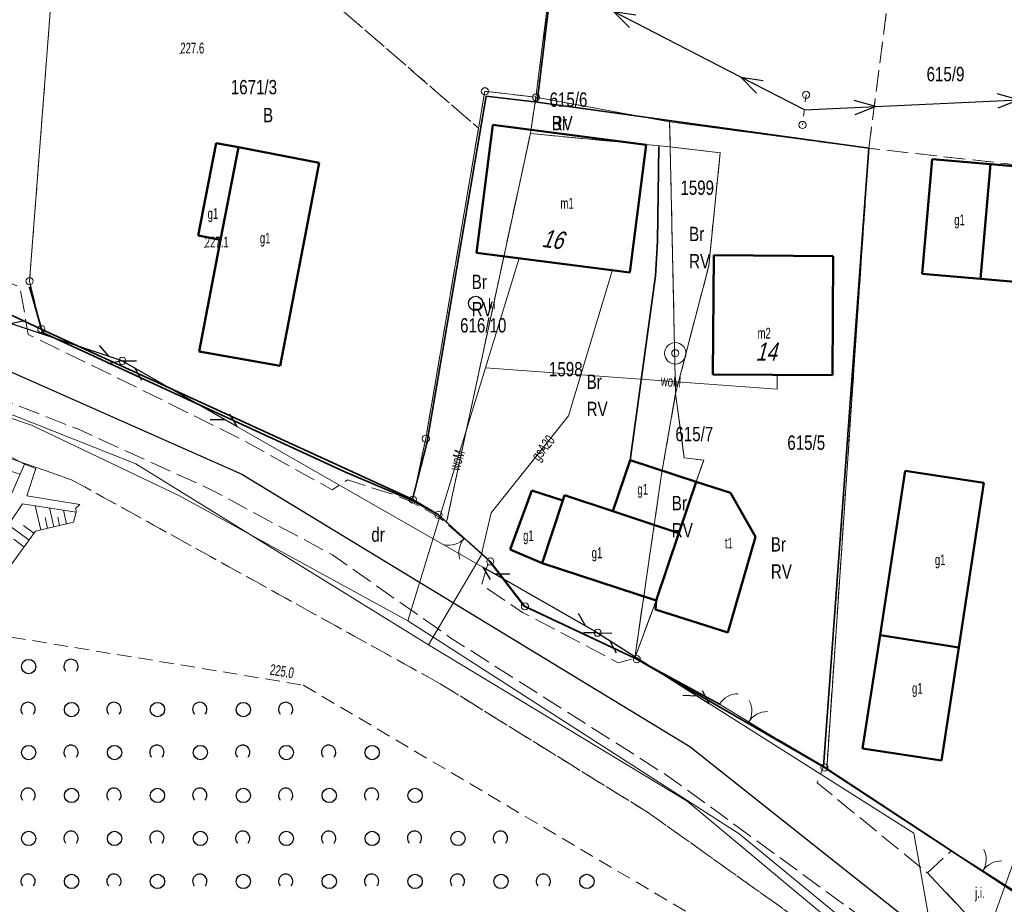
# Model space of a CAD drawing. Header units: metres. Extents: x 6590050 to 6616701, y 5542928 to 5566958.
# Tile 25 of 48: x 6598630 to 6598699, y 5546683 to 5546745. Entities that reach past the tile are written whole.
import ezdxf
from ezdxf.enums import TextEntityAlignment as Align

# ---------------------------------------------------------------- set-up
doc = ezdxf.new("R2010")
doc.units = ezdxf.units.M
doc.header["$MEASUREMENT"] = 0
for name, pattern in [('1.0_0.5', [1.5, 1, -0.5]), ('1.5_0.5', [2, 1.5, -0.5]), ('219-500', [0]), ('egba01_500', [0]), ('egkk-500', [2, 1.5, -0.5]), ('egug-500', [1, 0.5, -0.5]), ('otob_500', [0]), ('otof_500', [0]), ('suep_nn_500', [0]), ('supp_500', [1, 0.5, -0.5]), ('sutp_500', [0])]:
    doc.linetypes.add(name, pattern=pattern)
doc.layers.get('0').update_dxf_attribs({"color": 2, "linetype": 'CONTINUOUS', "lineweight": 5})
for name, color, linetype in [('202-punkt graniczny', 7, 'CONTINUOUS'), ('203-punkt graniczny', 7, 'CONTINUOUS'), ('209-oznaczenie konturu klasyfikacyjnego', 7, 'CONTINUOUS'), ('210-oznaczenie konturu użytku gruntowego', 7, 'CONTINUOUS'), ('211-numer działki ewidencyjnej', 7, 'CONTINUOUS'), ('217-kontur klasyfikacyjny', 7, 'CONTINUOUS'), ('218-kontur użytku gruntowego', 7, 'CONTINUOUS'), ('219-działka ewidencyjna', 7, 'CONTINUOUS'), ('312-budynek ewidencyjny', 7, 'CONTINUOUS'), ('312-oznaczenie budynku ewidencyjnego-Atr117', 7, 'CONTINUOUS'), ('Adres nieruchomości (na budynku)', 7, 'CONTINUOUS'), ('brama', 7, 'CONTINUOUS'), ('furtka', 7, 'CONTINUOUS'), ('Granica arkusza mapy', 7, 'CONTINUOUS'), ('jezdnia', 7, 'CONTINUOUS'), ('jezdnia-Atr17', 7, 'CONTINUOUS'), ('ogrodzenie trwałe', 7, 'CONTINUOUS'), ('osadnik  szambo', 7, 'CONTINUOUS'), ('osadnik  szambo-Atr17', 7, 'CONTINUOUS'), ('Oś ulicy', 7, 'CONTINUOUS'), ('pikieta naturalna', 7, 'CONTINUOUS'), ('pikieta naturalna-Atr2', 7, 'CONTINUOUS'), ('przewód elektroenergetyczny niskiego napięcia', 7, 'CONTINUOUS'), ('przewód gazowy', 7, 'CONTINUOUS'), ('przewód gazowy-Atr1', 7, 'CONTINUOUS'), ('przewód telekomunikacyjny napowietrzny', 7, 'CONTINUOUS'), ('przewód wodociągowy', 7, 'CONTINUOUS'), ('przewód wodociągowy-Atr1', 7, 'CONTINUOUS'), ('skarpa umocniona', 7, 'CONTINUOUS'), ('studnia zwykła', 7, 'CONTINUOUS'), ('słup przewodów napowietrznych', 7, 'CONTINUOUS'), ('woda płynąca', 7, 'CONTINUOUS'), ('zadrzewienie  zakrzewienie', 7, 'CONTINUOUS')]:
    doc.layers.add(name, color=color, linetype=linetype)
doc.styles.get("Standard").update_dxf_attribs({"font": 'Working1250', "width": 0.75})
doc.linetypes.add('902-500', pattern='A,3.75,0,[1,ksztalty.shx,S=0.5,R=0,X=0,Y=0],3.75', length=7.5)

# ---------------------------------------------------------------- blocks, each defined once
blk = doc.blocks.new('203')
at = {"linetype": 'Continuous', "lineweight": 0}
h = blk.add_hatch(color=0, dxfattribs=at)
edge = h.paths.add_edge_path()
edge.add_arc((0, 0), 0.045, 0, 360)
blk = doc.blocks.new('202')
at = {"color": 0, "linetype": 'Continuous', "lineweight": 0}
blk.add_circle((0, 0), 0.25, dxfattribs=at)
blk = doc.blocks.new('US15')
at = {"color": 0, "linetype": 'Continuous', "lineweight": 13}
blk.add_circle((0, 0), 0.25, dxfattribs=at)
blk = doc.blocks.new('US13')
at = {"color": 0, "linetype": 'Continuous', "lineweight": 13}
for radius in [0.75, 0.25]:
    blk.add_circle((0, 0), radius, dxfattribs=at)
blk = doc.blocks.new('SUKM')
at = {"color": 0, "linetype": 'Continuous'}
blk.add_circle((0, 0), 0.5, dxfattribs=at)
blk = doc.blocks.new('PW01')
at = {"linetype": 'Continuous', "lineweight": 13}
h = blk.add_hatch(color=0, dxfattribs=at)
edge = h.paths.add_edge_path()
edge.add_arc((0, 0), 0.045, 0, 360)
blk = doc.blocks.new('SUTP')
at = {"color": 0, "linetype": 'Continuous'}
for p, q in [((0, 0), (0.866, 0.5)), ((0, 0), (9.232, 0)), ((1.866, -0.5), (1, 0)), ((7.366, -0.5), (8.232, 0)), ((9.232, 0), (8.366, 0.5))]:
    blk.add_line(p, q, dxfattribs=at)
blk = doc.blocks.new('SM05')
at = {"color": 0, "linetype": 'Continuous', "lineweight": 13}
blk.add_circle((0, 0), 0.25, dxfattribs=at)
blk = doc.blocks.new('SUEP1')
at = {"color": 0, "linetype": 'Continuous'}
for p, q in [((0, 0), (5, 0)), ((5, 0), (3.5, 0.5)), ((5, 0), (3.5, -0.5)), ((5, 0), (15, 0)), ((15, 0), (13.5, 0.5)), ((15, 0), (13.5, -0.5))]:
    blk.add_line(p, q, dxfattribs=at)
blk = doc.blocks.new('OK02')
at = {"color": 0, "linetype": 'Continuous', "lineweight": 0}
for centre, start, end in [((-1.5, 0), 0, 60), ((1.5, 0), 120, 180)]:
    blk.add_arc(centre, 1.5, start, end, dxfattribs=at)
blk = doc.blocks.new('OK04')
at = {"color": 0, "linetype": 'Continuous', "lineweight": 0}
blk.add_arc((1.5, 0.001), 1.5, 120, 180, dxfattribs=at)
blk = doc.blocks.new('OTZK1')
at = {"color": 0, "linetype": 'Continuous'}
blk.add_circle((0, 0), 0.5, dxfattribs=at)
blk = doc.blocks.new('OTZK2')
at = {"color": 0, "linetype": 'Continuous'}
blk.add_arc((0, 0), 0.5, 318.85, 221.162, dxfattribs=at)

msp = doc.modelspace()

# ---------------------------------------------------------------- linework, layer by layer
at = {"layer": '217-kontur klasyfikacyjny', "color": 92, "linetype": 'egkk-500', "lineweight": 18, "flags": 128}
for points in [[(6598689.62, 5546735.81), (6598695.85, 5546784.24)], [(6598666.36, 5546739.37), (6598669.91, 5546767.61)], [(6598650.08, 5546747.81), (6598662.35, 5546737.22)], [(6598662.79, 5546739.79), (6598662.35, 5546737.22)], [(6598666.36, 5546739.37), (6598662.79, 5546739.79)], [(6598665.97, 5546736.84), (6598666.36, 5546739.37)], [(6598675.7, 5546737.66), (6598666.36, 5546739.37)], [(6598675.74, 5546735.91), (6598675.7, 5546737.66)], [(6598689.62, 5546735.81), (6598675.7, 5546737.66)], [(6598662.35, 5546737.22), (6598658.66, 5546715.54)], [(6598660.11, 5546709.71), (6598665.97, 5546736.84)], [(6598675.74, 5546735.91), (6598665.97, 5546736.84)], [(6598676.11, 5546718.68), (6598675.74, 5546735.91)], [(6598675.74, 5546735.91), (6598679.23, 5546735.5)], [(6598679.23, 5546735.5), (6598678.43, 5546727.6)], [(6598689.62, 5546735.81), (6598686.67, 5546692.47)], [(6598704.3, 5546734.17), (6598689.62, 5546735.81)], [(6598678.43, 5546727.6), (6598676.11, 5546718.68)], [(6598675.14, 5546713.07), (6598676.11, 5546718.68)], [(6598676.72, 5546714.2), (6598676.11, 5546718.68)], [(6598658.66, 5546715.54), (6598657.76, 5546711.28)], [(6598633.96, 5546712.65), (6598628.29, 5546714.62)], [(6598678.08, 5546714.03), (6598676.72, 5546714.2)], [(6598677.56, 5546712.53), (6598678.08, 5546714.03)], [(6598673.26, 5546700.21), (6598675.14, 5546713.07)], [(6598659.67, 5546698.43), (6598633.96, 5546712.65)], [(6598674.75, 5546704.25), (6598677.56, 5546712.53)], [(6598657.76, 5546711.28), (6598659.55, 5546710.22)], [(6598659.55, 5546710.22), (6598660.11, 5546709.71)], [(6598660.11, 5546709.71), (6598663.17, 5546706.96)], [(6598663.17, 5546706.96), (6598665.59, 5546703.83)], [(6598665.59, 5546703.83), (6598673.26, 5546700.21)], [(6598673.26, 5546700.21), (6598674.75, 5546704.25)], [(6598673.26, 5546700.21), (6598673.4, 5546700.14)], [(6598673.4, 5546700.14), (6598686.51, 5546692.58)], [(6598674.23, 5546689.41), (6598659.67, 5546698.43)], [(6598686.51, 5546692.58), (6598686.67, 5546692.47)], [(6598686.67, 5546692.47), (6598699.74, 5546683.89)], [(6598688.14, 5546679.5), (6598674.23, 5546689.41)]]:
    msp.add_lwpolyline(points, dxfattribs=at)
at = {"layer": '218-kontur użytku gruntowego', "color": 3, "linetype": 'egug-500', "lineweight": 18, "flags": 128}
for points in [[(6598689.62, 5546735.81), (6598695.85, 5546784.24)], [(6598666.36, 5546739.37), (6598669.91, 5546767.61)], [(6598630.98, 5546726.53), (6598633.42, 5546758.31)], [(6598662.35, 5546737.22), (6598650.08, 5546747.81)], [(6598662.79, 5546739.79), (6598662.35, 5546737.22)], [(6598666.36, 5546739.37), (6598662.79, 5546739.79)], [(6598665.97, 5546736.84), (6598666.36, 5546739.37)], [(6598675.7, 5546737.66), (6598666.36, 5546739.37)], [(6598675.74, 5546735.91), (6598675.7, 5546737.66)], [(6598689.62, 5546735.81), (6598675.7, 5546737.66)], [(6598662.35, 5546737.22), (6598658.66, 5546715.54)], [(6598660.11, 5546709.71), (6598665.97, 5546736.84)], [(6598675.74, 5546735.91), (6598665.97, 5546736.84)], [(6598676.11, 5546718.68), (6598675.74, 5546735.91)], [(6598675.74, 5546735.91), (6598679.23, 5546735.5)], [(6598679.23, 5546735.5), (6598678.43, 5546727.6)], [(6598689.62, 5546735.81), (6598686.67, 5546692.47)], [(6598704.3, 5546734.17), (6598689.62, 5546735.81)], [(6598678.43, 5546727.6), (6598676.11, 5546718.68)], [(6598631.8, 5546723.19), (6598630.98, 5546726.53)], [(6598625.21, 5546726.28), (6598631.8, 5546723.19)], [(6598631.8, 5546723.19), (6598657.76, 5546711.28)], [(6598675.14, 5546713.07), (6598676.11, 5546718.68)], [(6598676.72, 5546714.2), (6598676.11, 5546718.68)], [(6598658.66, 5546715.54), (6598657.76, 5546711.28)], [(6598628.29, 5546714.62), (6598633.96, 5546712.65)], [(6598678.08, 5546714.03), (6598676.72, 5546714.2)], [(6598677.56, 5546712.53), (6598678.08, 5546714.03)], [(6598673.26, 5546700.21), (6598675.14, 5546713.07)], [(6598633.96, 5546712.65), (6598659.67, 5546698.43)], [(6598674.75, 5546704.25), (6598677.56, 5546712.53)], [(6598657.76, 5546711.28), (6598659.55, 5546710.22)], [(6598659.55, 5546710.22), (6598660.11, 5546709.71)], [(6598660.11, 5546709.71), (6598663.17, 5546706.96)], [(6598663.17, 5546706.96), (6598665.59, 5546703.83)], [(6598665.59, 5546703.83), (6598673.26, 5546700.21)], [(6598673.26, 5546700.21), (6598674.75, 5546704.25)], [(6598673.26, 5546700.21), (6598673.4, 5546700.14)], [(6598673.4, 5546700.14), (6598686.51, 5546692.58)], [(6598659.67, 5546698.43), (6598674.23, 5546689.41)], [(6598686.51, 5546692.58), (6598686.67, 5546692.47)], [(6598686.67, 5546692.47), (6598699.74, 5546683.89)], [(6598674.23, 5546689.41), (6598688.14, 5546679.5)]]:
    msp.add_lwpolyline(points, dxfattribs=at)
at = {"layer": '219-działka ewidencyjna', "color": 7, "linetype": '219-500', "lineweight": 18, "flags": 128}
for points in [[(6598634.42, 5546771.38), (6598630.98, 5546726.53)], [(6598666.36, 5546739.37), (6598669.91, 5546767.61)], [(6598662.79, 5546739.79), (6598658.66, 5546715.54)], [(6598666.36, 5546739.37), (6598662.79, 5546739.79)], [(6598666.36, 5546739.37), (6598665.97, 5546736.84)], [(6598666.36, 5546739.37), (6598675.7, 5546737.66)], [(6598675.7, 5546737.66), (6598675.74, 5546735.91)], [(6598689.62, 5546735.81), (6598675.7, 5546737.66)], [(6598660.11, 5546709.71), (6598665.97, 5546736.84)], [(6598665.97, 5546736.84), (6598675.74, 5546735.91)], [(6598675.74, 5546735.91), (6598676.11, 5546718.68)], [(6598675.74, 5546735.91), (6598679.23, 5546735.5)], [(6598678.43, 5546727.6), (6598679.23, 5546735.5)], [(6598689.62, 5546735.81), (6598686.67, 5546692.47)], [(6598676.11, 5546718.68), (6598678.43, 5546727.6)], [(6598631.8, 5546723.19), (6598630.98, 5546726.53)], [(6598631.8, 5546723.19), (6598625.21, 5546726.28)], [(6598631.8, 5546723.19), (6598657.76, 5546711.28)], [(6598675.14, 5546713.07), (6598676.11, 5546718.68)], [(6598676.11, 5546718.68), (6598676.72, 5546714.2)], [(6598658.66, 5546715.54), (6598657.76, 5546711.28)], [(6598676.72, 5546714.2), (6598678.08, 5546714.03)], [(6598677.56, 5546712.53), (6598678.08, 5546714.03)], [(6598673.26, 5546700.21), (6598675.14, 5546713.07)], [(6598674.75, 5546704.25), (6598677.56, 5546712.53)], [(6598659.55, 5546710.22), (6598657.76, 5546711.28)], [(6598660.11, 5546709.71), (6598659.55, 5546710.22)], [(6598663.17, 5546706.96), (6598660.11, 5546709.71)], [(6598665.59, 5546703.83), (6598663.17, 5546706.96)], [(6598665.59, 5546703.83), (6598673.26, 5546700.21)], [(6598673.26, 5546700.21), (6598674.75, 5546704.25)], [(6598673.4, 5546700.14), (6598673.26, 5546700.21)], [(6598673.4, 5546700.14), (6598686.51, 5546692.58)], [(6598686.67, 5546692.47), (6598686.51, 5546692.58)], [(6598686.67, 5546692.47), (6598699.74, 5546683.89)]]:
    msp.add_lwpolyline(points, dxfattribs=at)
at = {"layer": '312-budynek ewidencyjny', "color": 7, "linetype": 'Continuous', "lineweight": 50, "flags": 128}
for points in [[(6598662.2, 5546728.51), (6598663.35, 5546737.44)], [(6598663.35, 5546737.44), (6598674.06, 5546736.06)], [(6598642.76, 5546729.72), (6598644.01, 5546736.18)], [(6598644.01, 5546736.18), (6598645.58, 5546735.88)], [(6598644.33, 5546729.41), (6598645.58, 5546735.88)], [(6598645.58, 5546735.88), (6598644.33, 5546729.41)], [(6598645.58, 5546735.88), (6598651.21, 5546734.79)], [(6598674.06, 5546736.06), (6598672.91, 5546727.13)], [(6598651.21, 5546734.79), (6598648.48, 5546720.62)], [(6598693.34, 5546727.05), (6598694.04, 5546735.06)], [(6598694.04, 5546735.06), (6598698.12, 5546734.7)], [(6598697.42, 5546726.69), (6598698.12, 5546734.7)], [(6598698.12, 5546734.7), (6598697.42, 5546726.69)], [(6598698.12, 5546734.7), (6598704.3, 5546734.17)], [(6598644.33, 5546729.41), (6598642.76, 5546729.72)], [(6598642.83, 5546721.62), (6598644.33, 5546729.41)], [(6598672.91, 5546727.13), (6598662.2, 5546728.51)], [(6598678.72, 5546720.02), (6598678.78, 5546728.34)], [(6598678.78, 5546728.34), (6598687.13, 5546728.28)], [(6598687.13, 5546728.28), (6598687.07, 5546719.96)], [(6598697.42, 5546726.69), (6598693.34, 5546727.05)], [(6598708.88, 5546725.7), (6598697.42, 5546726.69)], [(6598648.48, 5546720.62), (6598642.83, 5546721.62)], [(6598687.07, 5546719.96), (6598678.72, 5546720.02)], [(6598671.74, 5546710.47), (6598672.93, 5546714.04)], [(6598672.93, 5546714.04), (6598677.56, 5546712.53)], [(6598690.4, 5546701.81), (6598692.15, 5546713.29)], [(6598692.15, 5546713.29), (6598697.66, 5546712.45)], [(6598677.56, 5546712.53), (6598676.34, 5546708.93)], [(6598676.34, 5546708.93), (6598677.56, 5546712.53)], [(6598677.56, 5546712.53), (6598679.94, 5546711.76)], [(6598697.66, 5546712.45), (6598695.9, 5546700.96)], [(6598664.55, 5546707.79), (6598666.06, 5546711.92)], [(6598666.06, 5546711.92), (6598668.23, 5546711.22)], [(6598668.23, 5546711.22), (6598668.35, 5546711.6)], [(6598668.35, 5546711.6), (6598671.74, 5546710.47)], [(6598679.94, 5546711.76), (6598681.7, 5546708.68)], [(6598668.23, 5546711.22), (6598666.8, 5546706.84)], [(6598666.8, 5546706.84), (6598668.23, 5546711.22)], [(6598671.74, 5546710.47), (6598676.34, 5546708.93)], [(6598676.34, 5546708.93), (6598671.74, 5546710.47)], [(6598676.34, 5546708.93), (6598674.75, 5546704.25)], [(6598674.75, 5546704.25), (6598676.34, 5546708.93)], [(6598681.7, 5546708.68), (6598679.77, 5546702)], [(6598666.8, 5546706.84), (6598664.55, 5546707.79)], [(6598674.75, 5546704.25), (6598666.8, 5546706.84)], [(6598674.7, 5546703.6), (6598674.75, 5546704.25)], [(6598679.77, 5546702), (6598674.7, 5546703.6)], [(6598689.18, 5546693.9), (6598690.4, 5546701.81)], [(6598695.9, 5546700.96), (6598690.4, 5546701.81)], [(6598690.4, 5546701.81), (6598695.9, 5546700.96)], [(6598695.9, 5546700.96), (6598694.69, 5546693.06)], [(6598694.69, 5546693.06), (6598689.18, 5546693.9)]]:
    msp.add_lwpolyline(points, dxfattribs=at)
at = {"layer": 'brama', "color": 7, "linetype": 'otob_500', "lineweight": 18, "flags": 128}
for points in [[(6598663.17, 5546706.96), (6598659.55, 5546710.22)], [(6598679.18, 5546697), (6598683.27, 5546694.52)], [(6598695.38, 5546686.77), (6598699.78, 5546683.96)]]:
    msp.add_lwpolyline(points, dxfattribs=at)
at = {"layer": 'furtka', "color": 7, "linetype": 'otof_500', "lineweight": 18, "flags": 128}
msp.add_lwpolyline([(6598679.18, 5546697), (6598683.27, 5546694.52)], dxfattribs=at)
at = {"layer": 'Granica arkusza mapy', "color": 94, "linetype": 'egba01_500', "lineweight": 35, "flags": 128}
msp.add_lwpolyline([(6598402.93, 5546771.26), (6598402.84, 5546752.33), (6598403.44, 5546744.93), (6598408.45, 5546745), (6598413.22, 5546745.06), (6598419.79, 5546745.15), (6598425.35, 5546745.23), (6598425.3, 5546747.21), (6598436.6, 5546748.43), (6598448.95, 5546750.64), (6598448.82, 5546748.78), (6598484.58, 5546744.73), (6598484.65, 5546739.99), (6598503.16, 5546738.69), (6598556.26, 5546737.41), (6598559.51, 5546737.33), (6598580.22, 5546736.87), (6598619.46, 5546728.09), (6598625.21, 5546726.28), (6598631.8, 5546723.19), (6598657.76, 5546711.28), (6598659.55, 5546710.22), (6598660.11, 5546709.71), (6598663.17, 5546706.96), (6598665.59, 5546703.83), (6598673.26, 5546700.21), (6598673.4, 5546700.14), (6598686.51, 5546692.58), (6598686.67, 5546692.47), (6598699.74, 5546683.89), (6598700.06, 5546681.29), (6598704.45, 5546675.03), (6598709.9, 5546667.04), (6598713.49, 5546663.49), (6598715.81, 5546662.32), (6598721.06, 5546661.97), (6598723.54, 5546662.5), (6598725.76, 5546656.88), (6598728.93, 5546655.42), (6598735.15, 5546655.33), (6598735.28, 5546648.97), (6598738.06, 5546612.75), (6598749.82, 5546581.81), (6598768.84, 5546553.14), (6598774.93, 5546535.66), (6598777.86, 5546520.25), (6598782.3, 5546521.27), (6598782.13, 5546522.43), (6598785.21, 5546523.35), (6598800.17, 5546522.43), (6598814.13, 5546519.78), (6598827.5, 5546517.2), (6598842.07, 5546514.97), (6598856.81, 5546513.4), (6598871.66, 5546512.04), (6598881.55, 5546511.14), (6598884.89, 5546509.45), (6598886.17, 5546508.8), (6598897.83, 5546501.54), (6598935.76, 5546845.75), (6598942.54, 5546901.07), (6598928.23, 5546904.71), (6598914.25, 5546908.39), (6598900.67, 5546911.81), (6598886.64, 5546915.27), (6598873.71, 5546918.44), (6598857.91, 5546922.31), (6598843.28, 5546925.78), (6598830.25, 5546928.98), (6598829.98, 5546927.77), (6598825.5, 5546928.77), (6598789.39, 5546937.46), (6598780.26, 5546939.97), (6598774, 5546940.85), (6598760.25, 5546944.16), (6598743.85, 5546947.84), (6598702.41, 5546958.08), (6598697.19, 5546959.46), (6598666.86, 5546967.19), (6598662.71, 5546968.35), (6598640.32, 5546974.04), (6598621.95, 5546979.01), (6598597.57, 5546984.93), (6598590.54, 5546986.88), (6598574.7, 5546990.88), (6598572.09, 5546991.36), (6598569.57, 5546992.19), (6598569.66, 5546993.64), (6598554.59, 5546999.3), (6598553.92, 5546995.76), (6598541.29, 5546917.71), (6598526.98, 5546918.86), (6598523.6, 5546919.2), (6598516.7, 5546873.63), (6598511.31, 5546837.53), (6598504.48, 5546838.47), (6598491.87, 5546840.2), (6598488.04, 5546840.83), (6598467.08, 5546839.42), (6598477.79, 5546903.86), (6598479.83, 5546916.56), (6598459.77, 5546920.11), (6598457.33, 5546907.05), (6598448.92, 5546871.64), (6598439.59, 5546873.32), (6598451.86, 5546925.53), (6598454.44, 5546936.54), (6598446.75, 5546937.72), (6598449.23, 5546949.01), (6598436.94, 5546951.46), (6598421.84, 5546876.29), (6598409.98, 5546878.19), (6598403.26, 5546836.82), (6598403.04, 5546793.2), (6598403, 5546785.03), (6598402.97, 5546778.61)], close=True, dxfattribs=at)
at = {"layer": 'jezdnia', "color": 7, "linetype": '1.5_0.5', "lineweight": 18, "flags": 128}
for points in [[(6598291.09, 5546711.93), (6598293.34, 5546712.66), (6598295.74, 5546713.62), (6598305.82, 5546719.1), (6598305.79, 5546721.36), (6598310.47, 5546724.1), (6598311.96, 5546722.32), (6598318.56, 5546725.06), (6598318.88, 5546728.5), (6598323.66, 5546729.81), (6598324.77, 5546727.26), (6598345.85, 5546733.46), (6598363.75, 5546737.24), (6598364.35, 5546741.06), (6598368.84, 5546741.8), (6598370.16, 5546738.08), (6598374.51, 5546738.68), (6598380.85, 5546745.44), (6598383.92, 5546744.38), (6598383.15, 5546739.5), (6598402.86, 5546741.28), (6598437.76, 5546745.73), (6598441.02, 5546752.02), (6598446.45, 5546752.14), (6598447.57, 5546746.98), (6598460.85, 5546747.28), (6598477.08, 5546746.42), (6598478.19, 5546749.34), (6598484.22, 5546748.8), (6598484.46, 5546745.66), (6598488.96, 5546745.2), (6598494.58, 5546744.63), (6598509.52, 5546743.01), (6598514.28, 5546742.49), (6598521.16, 5546741.47), (6598523.54, 5546741.24), (6598531.71, 5546740.09), (6598531.07, 5546751.26), (6598535.55, 5546750.36), (6598539.92, 5546749.33), (6598537.98, 5546739.45), (6598552.77, 5546737.86), (6598559.09, 5546737.17), (6598565.02, 5546736.48), (6598572.97, 5546735.81), (6598580.67, 5546735.05), (6598591.6, 5546733.63), (6598593.98, 5546735.55), (6598596.98, 5546738.5), (6598600.44, 5546735.31), (6598598.65, 5546732.17), (6598608, 5546729.84), (6598621.87, 5546726.01), (6598625.4, 5546724.84), (6598627.06, 5546727.51), (6598630.31, 5546726.12), (6598630.89, 5546722.81), (6598637.06, 5546719.82), (6598645.86, 5546715.45), (6598652.12, 5546711.97), (6598653.2, 5546712.66), (6598656.33, 5546711.66), (6598657.6, 5546711.15), (6598659.54, 5546710.09), (6598663.08, 5546707.05), (6598662.56, 5546705.34), (6598665.43, 5546703.41), (6598672.11, 5546699.89), (6598673.28, 5546700.21), (6598679.18, 5546697), (6598683.27, 5546694.52), (6598686.44, 5546692.65), (6598686, 5546691.52), (6598693.71, 5546685.22), (6598698.31, 5546680.35), (6598704.25, 5546673.7), (6598706.65, 5546670.4), (6598710.17, 5546665.7), (6598714.02, 5546662.43), (6598718.92, 5546660.51), (6598723.03, 5546660.42), (6598729.6, 5546660.94), (6598735.35, 5546662.17), (6598739.77, 5546664.38), (6598741.99, 5546666.94), (6598744.49, 5546671.55), (6598745.86, 5546680.44), (6598747.61, 5546702.72), (6598751.56, 5546701.87), (6598749.76, 5546680.33), (6598748.88, 5546673.75), (6598746.6, 5546659.18), (6598739.25, 5546654.38), (6598732.66, 5546655.31), (6598719.48, 5546655.24), (6598718.82, 5546655.52), (6598713.6, 5546657.38), (6598707.08, 5546661.9), (6598701.92, 5546667.4), (6598696.22, 5546674.71), (6598689.9, 5546681.54), (6598675.65, 5546691.94), (6598660.49, 5546701.57), (6598652.14, 5546707.42), (6598643.72, 5546711.95), (6598634.39, 5546716.19), (6598626.4, 5546719.32), (6598614.85, 5546722.85), (6598604.49, 5546725.66), (6598590.59, 5546728.4), (6598580.02, 5546730.1), (6598572.26, 5546731.15), (6598564.05, 5546732.04), (6598555.31, 5546733.27), (6598536.88, 5546735.66), (6598520.74, 5546737.19), (6598513.36, 5546738.04), (6598509.04, 5546738.49), (6598497.49, 5546739.71), (6598480.43, 5546741.45), (6598469.58, 5546742.17), (6598459.32, 5546742.59), (6598448.87, 5546742.27), (6598440.17, 5546741.51), (6598430.11, 5546740.04), (6598413.49, 5546737.6), (6598401.77, 5546736.51), (6598391.68, 5546735.64), (6598381.1, 5546734.8), (6598371.81, 5546733.63), (6598360.64, 5546731.93), (6598352.87, 5546730.22), (6598340.04, 5546726.9), (6598326.4, 5546722.75), (6598313.92, 5546717.69), (6598294.1, 5546707.33)], [(6598693.71, 5546685.22), (6598695.38, 5546686.77), (6598699.78, 5546683.96), (6598700.06, 5546681.29), (6598698.31, 5546680.35)]]:
    msp.add_lwpolyline(points, close=True, dxfattribs=at)
at = {"layer": 'ogrodzenie trwałe', "color": 7, "linetype": '902-500', "lineweight": 35, "flags": 128}
for points in [[(6598672.34, 5546787.67), (6598669.9, 5546767.61), (6598666.44, 5546739.02)], [(6598666.44, 5546739.02), (6598662.87, 5546739.44), (6598658.74, 5546715.19), (6598657.71, 5546711.21)], [(6598666.44, 5546739.02), (6598689.62, 5546735.81), (6598686.44, 5546692.65)], [(6598674.95, 5546735.94), (6598674.85, 5546729.32), (6598674.7, 5546726.9)], [(6598674.7, 5546726.9), (6598672.93, 5546714.04)], [(6598630.98, 5546726.13), (6598631.89, 5546722.96), (6598653, 5546713.22), (6598657.71, 5546711.21)], [(6598657.71, 5546711.21), (6598659.55, 5546710.22), (6598663.1, 5546707.02), (6598665.51, 5546703.87), (6598673.26, 5546700.21), (6598679.18, 5546697)], [(6598683.27, 5546694.52), (6598686.44, 5546692.65)], [(6598686.44, 5546692.65), (6598695.38, 5546686.77)]]:
    msp.add_lwpolyline(points, dxfattribs=at)
at = {"layer": 'Oś ulicy', "color": 5, "linetype": 'Continuous', "lineweight": 25, "flags": 128}
msp.add_lwpolyline([(6598277.41, 5546703.71), (6598324.06, 5546724.6), (6598371.24, 5546736.05), (6598456.58, 5546744.85), (6598523.4, 5546739.49), (6598576.83, 5546732.39), (6598620.78, 5546724.14), (6598645.8, 5546713.07), (6598677.12, 5546694.04), (6598697.31, 5546678.03), (6598710, 5546661.39), (6598718.06, 5546657.9), (6598738.42, 5546651.82), (6598746.62, 5546682.36), (6598758.01, 5546805.57), (6598776.59, 5546944.83)], dxfattribs=at)
at = {"layer": 'przewód elektroenergetyczny niskiego napięcia', "color": 1, "linetype": 'suep_nn_500', "lineweight": 18, "flags": 128}
for points in [[(6598656.07, 5546753.48), (6598685.11, 5546738.49)], [(6598716.58, 5546739.96), (6598685.11, 5546738.49)]]:
    msp.add_lwpolyline(points, dxfattribs=at)
at = {"layer": 'przewód gazowy', "color": 52, "linetype": 'Continuous', "lineweight": 18, "flags": 128}
for points in [[(6598551.36, 5546732.87), (6598574.52, 5546730.18), (6598616.84, 5546722.32), (6598638.41, 5546713.77), (6598658.85, 5546701.15), (6598676.93, 5546690.23), (6598696.95, 5546673.54), (6598704.58, 5546662.67), (6598719.89, 5546654.4), (6598729.8, 5546653.55), (6598729.45, 5546660.06), (6598736.36, 5546667.46), (6598741.08, 5546674.95), (6598743.2, 5546690.45), (6598745.49, 5546691.66), (6598746.14, 5546712.66), (6598749.3, 5546734.13), (6598750.05, 5546775.58), (6598754.2, 5546796.63), (6598754.64, 5546805.1)], [(6598658.85, 5546701.15), (6598662.52, 5546707.39), (6598663.23, 5546710.36), (6598668.64, 5546717.13), (6598671.56, 5546726.87), (6598671.69, 5546727.29)]]:
    msp.add_lwpolyline(points, dxfattribs=at)
at = {"layer": 'przewód telekomunikacyjny napowietrzny', "color": 30, "linetype": 'sutp_500', "lineweight": 18, "flags": 128}
for points in [[(6598606.38, 5546731.3), (6598637.46, 5546720.97)], [(6598637.46, 5546720.97), (6598606.38, 5546731.3)], [(6598637.46, 5546720.97), (6598670.67, 5546701.99)], [(6598695.3, 5546673.67), (6598707.42, 5546707.4)], [(6598692.75, 5546688), (6598670.67, 5546701.99)], [(6598670.67, 5546701.99), (6598692.75, 5546688)], [(6598695.3, 5546673.67), (6598692.75, 5546688)]]:
    msp.add_lwpolyline(points, dxfattribs=at)
at = {"layer": 'przewód wodociągowy', "color": 5, "linetype": 'Continuous', "lineweight": 18, "flags": 128}
for points in [[(6598696.33, 5546670.97), (6598691.83, 5546678.69), (6598680.56, 5546687.95), (6598657.4, 5546702.81), (6598641.45, 5546711.54), (6598631.11, 5546716.47), (6598613.22, 5546722.53), (6598592.02, 5546727.94), (6598575.97, 5546730.12), (6598551.95, 5546733.17), (6598536.73, 5546734.8), (6598537.47, 5546740.73), (6598523.29, 5546742.58), (6598494.52, 5546746.02), (6598492.19, 5546746.8), (6598473.76, 5546747.56), (6598453.52, 5546748.38), (6598414.71, 5546744.27), (6598383.82, 5546742.04), (6598374.87, 5546741.49), (6598364.62, 5546739.1), (6598346.17, 5546734.02), (6598312.98, 5546724), (6598278.04, 5546736.76)], [(6598665.18, 5546728.13), (6598662.83, 5546720.49)], [(6598662.83, 5546720.49), (6598657.4, 5546702.81)], [(6598662.83, 5546720.49), (6598683.21, 5546718.99), (6598683.22, 5546719.99)]]:
    msp.add_lwpolyline(points, dxfattribs=at)
at = {"layer": 'skarpa umocniona', "color": 7, "linetype": 'Continuous', "lineweight": 18, "flags": 128}
for points in [[(6598628.36, 5546714.94), (6598630.63, 5546713.75), (6598629.68, 5546711.57)], [(6598628.36, 5546714.94), (6598630.63, 5546713.75), (6598629.68, 5546711.57)], [(6598628, 5546713.79), (6598630.33, 5546713.05)], [(6598619.85, 5546695.24), (6598630.48, 5546710.99), (6598634.23, 5546710.41), (6598634.05, 5546709.7), (6598631.39, 5546709.09), (6598621.01, 5546694.79)], [(6598619.85, 5546695.24), (6598630.48, 5546710.99), (6598634.23, 5546710.41), (6598634.05, 5546709.7), (6598631.39, 5546709.09), (6598621.01, 5546694.79)], [(6598631.76, 5546709.18), (6598631.38, 5546710.85)], [(6598632.67, 5546709.38), (6598632.37, 5546710.7)], [(6598632.24, 5546709.28), (6598632.07, 5546710.03)], [(6598633.08, 5546709.48), (6598632.95, 5546710.05)], [(6598633.56, 5546709.59), (6598633.34, 5546710.55)], [(6598630.94, 5546708.47), (6598629.49, 5546709.52)], [(6598631.29, 5546708.95), (6598630.56, 5546709.48)], [(6598630.59, 5546707.99), (6598629.87, 5546708.51)]]:
    msp.add_lwpolyline(points, dxfattribs=at)
at = {"layer": 'słup przewodów napowietrznych', "color": 7, "linetype": 'supp_500', "lineweight": 18, "flags": 128}
msp.add_lwpolyline([(6598685.23, 5546739.54), (6598684.98, 5546737.44)], dxfattribs=at)
at = {"layer": 'woda płynąca', "color": 141, "linetype": 'Continuous', "lineweight": 18, "flags": 128}
msp.add_lwpolyline([(6598629.68, 5546711.57), (6598630.63, 5546713.75), (6598631.42, 5546713.45), (6598630.78, 5546711.55), (6598634.5, 5546710.95), (6598634.22, 5546710.68), (6598634.23, 5546710.41), (6598630.48, 5546710.99), (6598619.85, 5546695.24)], dxfattribs=at)
at = {"layer": 'zadrzewienie  zakrzewienie', "color": 7, "linetype": '1.0_0.5', "lineweight": 18, "flags": 128}
msp.add_lwpolyline([(6598650.11, 5546698.33), (6598682.77, 5546679.02), (6598694.56, 5546663.41), (6598681.74, 5546653.18), (6598652.49, 5546631.54), (6598622.69, 5546652.98), (6598620.44, 5546634.84), (6598615.23, 5546636.47), (6598598.83, 5546664.36), (6598610.73, 5546677.37), (6598626.34, 5546702.24)], close=True, dxfattribs=at)

# ---------------------------------------------------------------- block references
at = {"layer": '202-punkt graniczny', "color": 7, "linetype": 'Continuous', "lineweight": 18}
for p in [(6598662.79, 5546739.79), (6598666.36, 5546739.37), (6598630.98, 5546726.53), (6598631.8, 5546723.19), (6598658.66, 5546715.54), (6598657.76, 5546711.28), (6598659.55, 5546710.22), (6598663.17, 5546706.96), (6598665.59, 5546703.83), (6598673.4, 5546700.14), (6598686.51, 5546692.58)]:
    msp.add_blockref('202', p, dxfattribs=at)
at = {"layer": '203-punkt graniczny', "color": 7, "linetype": 'Continuous', "lineweight": 18}
for p in [(6598675.7, 5546737.66), (6598665.97, 5546736.84), (6598675.74, 5546735.91), (6598679.23, 5546735.5), (6598689.62, 5546735.81), (6598678.43, 5546727.6), (6598676.11, 5546718.68), (6598676.72, 5546714.2), (6598678.08, 5546714.03), (6598675.14, 5546713.07), (6598677.56, 5546712.53), (6598660.11, 5546709.71), (6598674.75, 5546704.25), (6598673.26, 5546700.21), (6598686.67, 5546692.47)]:
    msp.add_blockref('203', p, dxfattribs=at)
at = {"layer": 'brama', "color": 7, "linetype": 'Continuous', "lineweight": 18}
for p, rotation in [((6598661.36, 5546708.59), 137.995), ((6598681.225, 5546695.76), 328.7690000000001), ((6598697.58, 5546685.365), 327.436)]:
    msp.add_blockref('OK02', p, dxfattribs=dict(at, rotation=rotation))
at = {"layer": 'furtka', "color": 7, "linetype": 'Continuous', "lineweight": 18, "rotation": 328.7690000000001}
msp.add_blockref('OK04', (6598679.18, 5546697), dxfattribs=at)
at = {"layer": 'osadnik  szambo', "color": 34, "linetype": 'Continuous', "lineweight": 18}
msp.add_blockref('SUKM', (6598662.15, 5546724.98), dxfattribs=at)
at = {"layer": 'pikieta naturalna', "color": 7, "linetype": 'Continuous', "lineweight": 13}
for p in [(6598641.51, 5546742.43), (6598643.22, 5546728.89), (6598650.11, 5546698.33)]:
    msp.add_blockref('PW01', p, dxfattribs=at)
at = {"layer": 'przewód elektroenergetyczny niskiego napięcia', "color": 1, "linetype": 'Continuous', "lineweight": 18}
for rotation in [152.698, 2.674]:
    msp.add_blockref('SUEP1', (6598685.11, 5546738.49), dxfattribs=dict(at, rotation=rotation))
at = {"layer": 'przewód telekomunikacyjny napowietrzny', "color": 30, "linetype": 'Continuous', "lineweight": 18}
for p, rotation in [((6598637.46, 5546720.97), 161.615), ((6598637.46, 5546720.97), 330.251), ((6598670.67, 5546701.99), 150.251), ((6598670.67, 5546701.99), 327.641)]:
    msp.add_blockref('SUTP', p, dxfattribs=dict(at, rotation=rotation))
at = {"layer": 'studnia zwykła', "color": 5, "linetype": 'Continuous', "lineweight": 18}
msp.add_blockref('US13', (6598676.09, 5546721.5), dxfattribs=at)
at = {"layer": 'słup przewodów napowietrznych', "color": 7, "linetype": 'Continuous', "lineweight": 18}
for name, p in [('SM05', (6598685.23, 5546739.54)), ('SM05', (6598684.98, 5546737.44)), ('US15', (6598637.46, 5546720.97)), ('US15', (6598670.67, 5546701.99))]:
    msp.add_blockref(name, p, dxfattribs=at)
at = {"layer": 'zadrzewienie  zakrzewienie', "color": 7, "linetype": 'Continuous', "lineweight": 18}
for name, p in [('OTZK1', (6598630.916, 5546699.626)), ('OTZK2', (6598633.874, 5546699.637)), ('OTZK2', (6598630.874, 5546696.637)), ('OTZK1', (6598633.916, 5546696.626)), ('OTZK2', (6598636.874, 5546696.637)), ('OTZK1', (6598639.916, 5546696.626)), ('OTZK2', (6598642.874, 5546696.637)), ('OTZK1', (6598645.916, 5546696.626)), ('OTZK2', (6598648.874, 5546696.637)), ('OTZK2', (6598633.874, 5546693.637)), ('OTZK2', (6598639.874, 5546693.637)), ('OTZK2', (6598645.874, 5546693.637)), ('OTZK2', (6598651.874, 5546693.637)), ('OTZK1', (6598630.916, 5546693.626)), ('OTZK1', (6598636.916, 5546693.626)), ('OTZK1', (6598642.916, 5546693.626)), ('OTZK1', (6598648.916, 5546693.626)), ('OTZK1', (6598654.916, 5546693.626)), ('OTZK2', (6598630.874, 5546690.637)), ('OTZK1', (6598633.916, 5546690.626)), ('OTZK2', (6598636.874, 5546690.637)), ('OTZK1', (6598639.916, 5546690.626)), ('OTZK2', (6598642.874, 5546690.637)), ('OTZK1', (6598645.916, 5546690.626)), ('OTZK2', (6598648.874, 5546690.637)), ('OTZK1', (6598651.916, 5546690.626)), ('OTZK2', (6598654.874, 5546690.637)), ('OTZK1', (6598657.916, 5546690.626)), ('OTZK1', (6598630.916, 5546687.626)), ('OTZK2', (6598633.874, 5546687.637)), ('OTZK1', (6598636.916, 5546687.626)), ('OTZK2', (6598639.874, 5546687.637)), ('OTZK1', (6598642.916, 5546687.626)), ('OTZK2', (6598645.874, 5546687.637)), ('OTZK1', (6598648.916, 5546687.626)), ('OTZK2', (6598651.874, 5546687.637)), ('OTZK1', (6598654.916, 5546687.626)), ('OTZK2', (6598657.874, 5546687.637)), ('OTZK1', (6598660.916, 5546687.626)), ('OTZK2', (6598663.874, 5546687.637)), ('OTZK2', (6598630.874, 5546684.637)), ('OTZK1', (6598633.916, 5546684.626)), ('OTZK2', (6598636.874, 5546684.637)), ('OTZK1', (6598639.916, 5546684.626)), ('OTZK2', (6598642.874, 5546684.637)), ('OTZK1', (6598645.916, 5546684.626)), ('OTZK2', (6598648.874, 5546684.637)), ('OTZK1', (6598651.916, 5546684.626)), ('OTZK2', (6598654.874, 5546684.637)), ('OTZK1', (6598657.916, 5546684.626)), ('OTZK2', (6598660.874, 5546684.637)), ('OTZK1', (6598663.916, 5546684.626)), ('OTZK2', (6598666.874, 5546684.637)), ('OTZK1', (6598669.916, 5546684.626))]:
    msp.add_blockref(name, p, dxfattribs=at)

# ---------------------------------------------------------------- texts
at = {"layer": '209-oznaczenie konturu klasyfikacyjnego', "color": 92, "linetype": 'Continuous', "lineweight": 18, "width": 0.79}
msp.add_text('RV', height=1, dxfattribs=at).set_placement((6598667.46, 5546737.07))
for p in [(6598677.06, 5546728.43), (6598661.87, 5546725.08), (6598669.9, 5546718.11), (6598675.85, 5546709.64), (6598682.77, 5546706.76)]:
    msp.add_text('RV', height=1, dxfattribs=at).set_placement(p, align=Align.TOP_LEFT)
at = {"layer": '210-oznaczenie konturu użytku gruntowego', "color": 3, "linetype": 'Continuous', "lineweight": 18, "width": 0.79}
for s, p in [('B', (6598647.29, 5546737.63)), ('Br', (6598667.46, 5546737.07)), ('Br', (6598677.06, 5546729.33)), ('Br', (6598661.87, 5546725.98)), ('Br', (6598669.9, 5546719.01)), ('Br', (6598675.85, 5546710.54)), ('dr', (6598654.86, 5546708.34)), ('Br', (6598682.77, 5546707.66))]:
    msp.add_text(s, height=1, dxfattribs=at).set_placement(p)
at = {"layer": '211-numer działki ewidencyjnej', "color": 7, "linetype": 'Continuous', "lineweight": 18, "width": 0.79}
for s, p in [('615/9', (6598693.65, 5546740.49)), ('615/6', (6598667.31, 5546738.71)), ('1599', (6598676.45, 5546732.56)), ('615/7', (6598676.1, 5546715.36)), ('615/5', (6598683.92, 5546714.76))]:
    msp.add_text(s, height=1, dxfattribs=at).set_placement(p)
for s, p in [('1671/3', (6598645.04, 5546740.58)), ('616/10', (6598661.06, 5546723.95)), ('1598', (6598667.27, 5546720.89))]:
    msp.add_text(s, height=1, dxfattribs=at).set_placement(p, align=Align.TOP_LEFT)
at = {"layer": '312-oznaczenie budynku ewidencyjnego-Atr117', "color": 7, "width": 0.667}
for s, p in [('m1', (6598668.07, 5546731.59)), ('g1', (6598643.42, 5546730.88)), ('g1', (6598695.58, 5546730.44)), ('g1', (6598647.07, 5546729.17)), ('m2', (6598681.84, 5546722.53)), ('g1', (6598673.45, 5546711.63)), ('g1', (6598665.46, 5546708.39)), ('t1', (6598679.56, 5546707.88)), ('g1', (6598670.25, 5546707.19)), ('g1', (6598694.23, 5546706.71)), ('g1', (6598692.63, 5546697.73))]:
    msp.add_text(s, height=0.75, dxfattribs=at).set_placement(p)
at = {"layer": 'Adres nieruchomości (na budynku)', "color": 7, "linetype": 'Continuous', "lineweight": 25, "oblique": 15, "width": 0.79}
for s, rotation, p in [('16', 352.656, (6598667.45, 5546728.84)), ('14', 359.588, (6598682.44, 5546720.99))]:
    msp.add_text(s, height=1.25, rotation=rotation, dxfattribs=at).set_placement(p, align=Align.CENTER)
at = {"layer": 'jezdnia-Atr17', "color": 7, "width": 0.667}
msp.add_text('j.i.', height=0.75, dxfattribs=at).set_placement((6598697.04, 5546683.46))
at = {"layer": 'osadnik  szambo-Atr17', "color": 34, "width": 0.667}
msp.add_text('kl', height=0.75, dxfattribs=at).set_placement((6598663.04, 5546724.56))
at = {"layer": 'pikieta naturalna-Atr2', "color": 7, "width": 0.667}
for s, p in [('227.6', (6598641.51, 5546742.43)), ('227.1', (6598643.22, 5546728.89))]:
    msp.add_text(s, height=0.75, dxfattribs=at).set_placement(p)
msp.add_text('225.0', height=0.75, rotation=350.659, dxfattribs=at).set_placement((6598647.85, 5546699.81), align=Align.TOP_LEFT)
at = {"layer": 'przewód gazowy-Atr1', "color": 52, "width": 0.667}
msp.add_text('gsA20', height=0.75, rotation=51.371, dxfattribs=at).set_placement((6598666.26, 5546714.15), align=Align.MIDDLE_LEFT)
at = {"layer": 'przewód wodociągowy-Atr1', "color": 5, "width": 0.667}
for rotation, p in [(355.79, (6598675.09, 5546719.59)), (72.927, (6598660.64, 5546713.36))]:
    msp.add_text('woM', height=0.75, rotation=rotation, dxfattribs=at).set_placement(p, align=Align.MIDDLE_LEFT)

doc.saveas('drawing.dxf')
